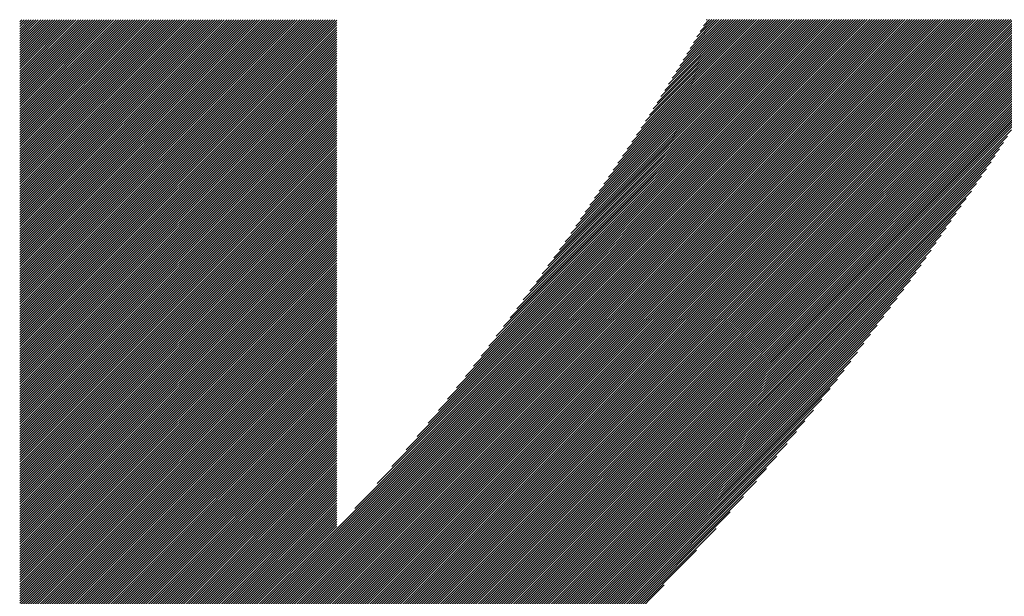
# Model space of a CAD drawing. Header units: millimetres. Extents: x 0 to 594, y 0 to 420.
# Tile 19 of 132: x 182.64 to 186.37, y 194.17 to 196.35. Entities that reach past the tile are written whole.
import ezdxf

# ---------------------------------------------------------------- set-up
doc = ezdxf.new("R2010")
doc.units = ezdxf.units.MM
doc.header["$LTSCALE"] = 0.257233
doc.layers.add('NoLayerName_001', color=7, linetype='Continuous')
doc.layers.add('NoLayerName_002', color=7, linetype='Continuous')

# ---------------------------------------------------------------- blocks, each defined once
blk = doc.blocks.new('JZB_0011')
at = {"layer": 'NoLayerName_002', "color": 164, "linetype": 'Continuous', "lineweight": 25}
for p, q in [((12.9582, 1.713), (16.0848, 4.8396)), ((12.9582, 1.7041), (16.0937, 4.8396)), ((12.9582, 1.6952), (16.1026, 4.8396)), ((12.9582, 1.6863), (16.1115, 4.8396)), ((12.9582, 1.6773), (16.1204, 4.8396)), ((12.9582, 1.6684), (16.1293, 4.8396)), ((12.9582, 1.6595), (16.1383, 4.8396)), ((12.9582, 1.6506), (16.1472, 4.8396)), ((12.9582, 1.6417), (16.1561, 4.8396)), ((12.9582, 1.6328), (16.165, 4.8396)), ((12.9582, 1.6239), (16.1739, 4.8396)), ((12.9582, 1.615), (16.1828, 4.8396)), ((12.9582, 1.6061), (16.1917, 4.8396)), ((12.9582, 1.5972), (16.2006, 4.8396)), ((12.9582, 1.5883), (16.2095, 4.8396)), ((12.9582, 1.5794), (16.2184, 4.8396)), ((12.9582, 1.5704), (16.2273, 4.8396)), ((12.9582, 1.5615), (16.2362, 4.8396)), ((12.9582, 1.5526), (16.2452, 4.8396)), ((12.9582, 1.5437), (16.2541, 4.8396)), ((12.9582, 1.5348), (16.263, 4.8396)), ((12.9582, 1.5259), (16.2719, 4.8396)), ((12.9582, 1.517), (16.2808, 4.8396)), ((12.9582, 1.5081), (16.2897, 4.8396)), ((12.9582, 1.4992), (16.2986, 4.8396)), ((12.9582, 1.4903), (16.3075, 4.8396)), ((12.9582, 1.4814), (16.3164, 4.8396)), ((12.9582, 1.4725), (16.3253, 4.8396)), ((12.9582, 1.4635), (16.3342, 4.8396)), ((12.9582, 1.4546), (16.3431, 4.8396)), ((12.9582, 1.4457), (16.3521, 4.8396)), ((12.9582, 1.4368), (16.361, 4.8396)), ((12.9582, 1.4279), (16.3699, 4.8396)), ((12.9582, 1.419), (16.3788, 4.8396)), ((12.9582, 1.4101), (16.3877, 4.8396)), ((12.9582, 1.4012), (16.3966, 4.8396)), ((12.9582, 1.3923), (16.4055, 4.8396)), ((12.9582, 1.3834), (16.4144, 4.8396)), ((12.9582, 1.3745), (16.4233, 4.8396)), ((12.9582, 1.3656), (16.4322, 4.8396)), ((12.9582, 1.3566), (16.4411, 4.8396)), ((12.9582, 1.3477), (16.45, 4.8396)), ((12.9582, 1.3388), (16.459, 4.8396)), ((12.9582, 1.3299), (16.4679, 4.8396)), ((12.9582, 1.321), (16.4768, 4.8396)), ((12.9582, 1.3121), (16.4857, 4.8396)), ((12.9582, 1.3032), (16.4946, 4.8396)), ((12.9582, 1.2943), (16.5035, 4.8396)), ((12.9582, 1.2854), (16.5124, 4.8396)), ((12.9582, 1.2765), (16.5213, 4.8396)), ((12.9582, 1.2676), (16.5302, 4.8396)), ((12.9582, 1.2587), (16.5391, 4.8396)), ((12.9582, 1.2497), (16.548, 4.8396)), ((12.9582, 1.2408), (16.5569, 4.8396)), ((12.9582, 4.8309), (12.9663, 4.839)), ((12.9582, 4.822), (12.9752, 4.839)), ((12.9582, 4.8131), (12.9841, 4.839)), ((12.9582, 4.8042), (12.993, 4.839)), ((12.9582, 4.7953), (13.0019, 4.839)), ((12.9582, 4.7864), (13.0108, 4.839)), ((12.9582, 4.7775), (13.0197, 4.839)), ((12.9582, 4.7686), (13.0287, 4.839)), ((12.9582, 4.7597), (13.0376, 4.839)), ((12.9582, 4.7508), (13.0465, 4.839)), ((12.9582, 4.7418), (13.0554, 4.839)), ((12.9582, 4.7329), (13.0643, 4.839)), ((12.9582, 4.724), (13.0732, 4.839)), ((12.9582, 4.7151), (13.0821, 4.839)), ((12.9582, 4.7062), (13.091, 4.839)), ((12.9582, 4.6973), (13.0999, 4.839)), ((12.9582, 4.6884), (13.1088, 4.839)), ((12.9582, 4.6795), (13.1177, 4.839)), ((12.9582, 4.6706), (13.1266, 4.839)), ((12.9582, 4.6617), (13.1356, 4.839)), ((12.9582, 4.6528), (13.1445, 4.839)), ((12.9582, 4.6439), (13.1534, 4.839)), ((12.9582, 4.6349), (13.1623, 4.839)), ((12.9582, 4.626), (13.1712, 4.839)), ((12.9582, 4.6171), (13.1801, 4.839)), ((12.9582, 4.6082), (13.189, 4.839)), ((12.9582, 4.5993), (13.1979, 4.839)), ((12.9582, 4.5904), (13.2068, 4.839)), ((12.9582, 4.5815), (13.2157, 4.839)), ((12.9582, 4.5726), (13.2246, 4.839)), ((12.9582, 4.5637), (13.2336, 4.839)), ((12.9582, 4.5548), (13.2425, 4.839)), ((12.9582, 4.5459), (13.2514, 4.839)), ((12.9582, 4.537), (13.2603, 4.839)), ((12.9582, 4.528), (13.2692, 4.839)), ((12.9582, 4.5191), (13.2781, 4.839)), ((12.9582, 4.5102), (13.287, 4.839)), ((12.9582, 4.5013), (13.2959, 4.839)), ((12.9582, 4.4924), (13.3048, 4.839)), ((12.9582, 4.4835), (13.3137, 4.839)), ((12.9582, 4.4746), (13.3226, 4.839)), ((12.9582, 4.4657), (13.3315, 4.839)), ((12.9582, 4.4568), (13.3405, 4.839)), ((12.9582, 4.4479), (13.3494, 4.839)), ((12.9582, 4.439), (13.3583, 4.839)), ((12.9582, 4.4301), (13.3672, 4.839)), ((12.9582, 4.4211), (13.3761, 4.839)), ((12.9582, 4.4122), (13.385, 4.839)), ((12.9582, 4.4033), (13.3939, 4.839)), ((12.9582, 4.3944), (13.4028, 4.839)), ((12.9582, 4.3855), (13.4117, 4.839)), ((12.9582, 4.3766), (13.4206, 4.839)), ((12.9582, 4.3677), (13.4295, 4.839)), ((12.9582, 4.3588), (13.4384, 4.839)), ((12.9582, 4.3499), (13.4474, 4.839)), ((12.9582, 4.341), (13.4563, 4.839)), ((12.9582, 4.3321), (13.4652, 4.839)), ((12.9582, 4.3232), (13.4741, 4.839)), ((12.9582, 4.3142), (13.483, 4.839)), ((12.9582, 4.3053), (13.4919, 4.839)), ((12.9582, 4.2964), (13.5008, 4.839)), ((12.9582, 4.2875), (13.5097, 4.839)), ((12.9582, 4.2786), (13.5186, 4.839)), ((12.9582, 4.2697), (13.5275, 4.839)), ((12.9582, 4.2608), (13.5364, 4.839)), ((12.9582, 4.2519), (13.5453, 4.839)), ((12.9582, 4.243), (13.5543, 4.839)), ((12.9582, 4.2341), (13.5632, 4.839)), ((12.9582, 4.2252), (13.5721, 4.839)), ((12.9582, 4.2163), (13.581, 4.839)), ((12.9582, 4.2073), (13.5899, 4.839)), ((12.9582, 4.1984), (13.5988, 4.839)), ((12.9582, 4.1895), (13.6077, 4.839)), ((12.9582, 4.1806), (13.6166, 4.839)), ((12.9582, 4.1717), (13.6255, 4.839)), ((12.9582, 4.1628), (13.6344, 4.839)), ((12.9582, 4.1539), (13.6433, 4.839)), ((12.9582, 4.145), (13.6522, 4.839)), ((12.9582, 4.1361), (13.6612, 4.839)), ((12.9582, 4.1272), (13.6701, 4.839)), ((12.9582, 4.1183), (13.679, 4.839)), ((12.9582, 4.1094), (13.6879, 4.839)), ((12.9582, 4.1004), (13.6968, 4.839)), ((12.9582, 4.0915), (13.7057, 4.839)), ((12.9582, 4.0826), (13.7146, 4.839)), ((12.9582, 4.0737), (13.7235, 4.839)), ((12.9582, 4.0648), (13.7324, 4.839)), ((12.9582, 4.0559), (13.7413, 4.839)), ((12.9582, 4.047), (13.7502, 4.839)), ((12.9582, 4.0381), (13.7591, 4.839)), ((12.9582, 4.0292), (13.7681, 4.839)), ((12.9582, 4.0203), (13.777, 4.839)), ((12.9582, 4.0114), (13.7859, 4.839)), ((12.9582, 4.0024), (13.7948, 4.839)), ((12.9582, 3.9935), (13.8037, 4.839)), ((12.9582, 3.9846), (13.8126, 4.839)), ((12.9582, 3.9757), (13.8215, 4.839)), ((12.9582, 3.9668), (13.8304, 4.839)), ((12.9582, 3.9579), (13.8393, 4.839)), ((12.9582, 3.949), (13.8482, 4.839)), ((12.9582, 3.9401), (13.8571, 4.839)), ((12.9582, 3.9312), (13.866, 4.839)), ((12.9582, 3.9223), (13.875, 4.839)), ((12.9582, 3.9134), (13.8839, 4.839)), ((12.9582, 3.9045), (13.8928, 4.839)), ((12.9582, 3.8955), (13.9017, 4.839)), ((12.9582, 3.8866), (13.9106, 4.839)), ((12.9582, 3.8777), (13.9195, 4.839)), ((12.9582, 3.8688), (13.9284, 4.839)), ((12.9582, 3.8599), (13.9373, 4.839)), ((12.9582, 3.851), (13.9462, 4.839)), ((12.9582, 3.8421), (13.9551, 4.839)), ((12.9582, 3.8332), (13.964, 4.839)), ((12.9582, 3.8243), (13.973, 4.839)), ((12.9582, 3.8154), (13.9819, 4.839)), ((12.9582, 3.8065), (13.9908, 4.839)), ((12.9582, 3.7976), (13.9997, 4.839)), ((12.9582, 3.7886), (14.0086, 4.839)), ((12.9582, 3.7797), (14.0175, 4.839)), ((12.9582, 3.7708), (14.0264, 4.839)), ((12.9582, 3.7619), (14.0353, 4.839)), ((12.9582, 3.753), (14.0442, 4.839)), ((12.9582, 3.7441), (14.0531, 4.839)), ((12.9582, 3.7352), (14.062, 4.839)), ((12.9582, 3.7263), (14.0709, 4.839)), ((12.9582, 3.7174), (14.0799, 4.839)), ((12.9582, 3.7085), (14.0888, 4.839)), ((12.9582, 3.6996), (14.0977, 4.839)), ((12.9582, 3.6907), (14.1066, 4.839)), ((12.9582, 3.6817), (14.1155, 4.839)), ((12.9582, 3.6728), (14.1244, 4.839)), ((12.9582, 3.6639), (14.1333, 4.839)), ((12.9582, 3.655), (14.1422, 4.839)), ((12.9582, 3.6461), (14.1511, 4.839)), ((12.9582, 3.6372), (14.1582, 4.8372)), ((12.9582, 3.6283), (14.1582, 4.8283)), ((12.9582, 3.6194), (14.1582, 4.8194)), ((12.9582, 3.6105), (14.1582, 4.8105)), ((14.1616, 2.4353), (16.5659, 4.8396)), ((14.1656, 2.4304), (16.5748, 4.8396)), ((14.1696, 2.4255), (16.5837, 4.8396)), ((14.1736, 2.4205), (16.5926, 4.8396)), ((14.1776, 2.4156), (16.6015, 4.8396)), ((14.1816, 2.4107), (16.6104, 4.8396)), ((14.1856, 2.4058), (16.6193, 4.8396)), ((14.1896, 2.4009), (16.6282, 4.8396)), ((14.1936, 2.396), (16.6371, 4.8396)), ((14.1976, 2.3911), (16.646, 4.8396)), ((14.2016, 2.3862), (16.6549, 4.8396)), ((14.2056, 2.3813), (16.6638, 4.8396)), ((14.2096, 2.3764), (16.6728, 4.8396)), ((14.2136, 2.3715), (16.6817, 4.8396)), ((14.2176, 2.3666), (16.6906, 4.8396)), ((14.2216, 2.3617), (16.6995, 4.8396)), ((14.2256, 2.9892), (16.0759, 4.8396)), ((14.2256, 2.3568), (16.7084, 4.8396)), ((14.2296, 2.3519), (16.7173, 4.8396)), ((14.2337, 2.347), (16.7262, 4.8396)), ((14.2377, 2.3421), (16.7351, 4.8396)), ((14.2417, 2.3372), (16.744, 4.8396)), ((14.2457, 2.3323), (16.7529, 4.8396)), ((14.2497, 2.3274), (16.7618, 4.8396)), ((14.2537, 2.3225), (16.7707, 4.8396)), ((14.2577, 2.3176), (16.7797, 4.8396)), ((14.2617, 2.3127), (16.7886, 4.8396)), ((14.2657, 2.3078), (16.7975, 4.8396)), ((14.2697, 2.3029), (16.8064, 4.8396)), ((14.2737, 2.298), (16.8153, 4.8396)), ((14.2777, 2.2931), (16.8242, 4.8396)), ((14.2817, 2.2882), (16.8331, 4.8396)), ((14.2857, 2.2832), (16.842, 4.8396)), ((14.2895, 2.2781), (16.8509, 4.8396)), ((14.2933, 2.273), (16.8598, 4.8396)), ((14.2971, 2.2679), (16.8687, 4.8396)), ((14.301, 2.2629), (16.8777, 4.8396)), ((14.3048, 2.2578), (16.8866, 4.8396)), ((14.3086, 2.2527), (16.8955, 4.8396)), ((14.3109, 3.0835), (16.067, 4.8396)), ((14.3124, 2.2476), (16.9044, 4.8396)), ((14.3162, 2.2425), (16.9133, 4.8396)), ((14.3201, 2.2374), (16.9222, 4.8396)), ((14.3239, 2.2323), (16.9311, 4.8396)), ((14.3277, 2.2273), (16.94, 4.8396)), ((14.3315, 2.2222), (16.9489, 4.8396)), ((14.3354, 2.2171), (16.9578, 4.8396)), ((14.3392, 2.212), (16.9471, 4.82)), ((14.3666, 3.1481), (16.0581, 4.8396)), ((14.4203, 3.2107), (16.0492, 4.8396)), ((14.462, 3.2613), (16.0403, 4.8396)), ((14.5036, 3.3118), (16.0313, 4.8396)), ((14.5427, 3.3598), (16.0224, 4.8396)), ((14.5767, 3.4028), (16.0135, 4.8396)), ((14.6107, 3.4457), (16.0046, 4.8396)), ((14.6447, 3.4886), (15.9957, 4.8396)), ((14.675, 3.5277), (15.9868, 4.8396)), ((14.7038, 3.5654), (15.9779, 4.8396)), ((14.7325, 3.6031), (15.969, 4.8396)), ((14.7613, 3.6408), (15.9601, 4.8396)), ((14.7891, 3.6775), (15.9512, 4.8396)), ((14.8139, 3.7112), (15.9423, 4.8396)), ((14.8388, 3.745), (15.9334, 4.8396)), ((14.8636, 3.7787), (15.9244, 4.8396)), ((14.8884, 3.8124), (15.9155, 4.8396)), ((14.9132, 3.8461), (15.9066, 4.8396)), ((14.9352, 3.8771), (15.8977, 4.8396)), ((14.9568, 3.9076), (15.8888, 4.8396)), ((14.9784, 3.9381), (15.8799, 4.8396)), ((15, 3.9686), (15.871, 4.8396)), ((15.0217, 3.9991), (15.8621, 4.8396)), ((15.0433, 4.0296), (15.8532, 4.8396)), ((15.0626, 4.0578), (15.8443, 4.8396)), ((15.0802, 4.0844), (15.8354, 4.8396)), ((15.0978, 4.1109), (15.8265, 4.8396)), ((15.1155, 4.1375), (15.8175, 4.8396)), ((15.1331, 4.164), (15.8086, 4.8396)), ((15.1507, 4.1905), (15.7997, 4.8396)), ((15.1684, 4.2171), (15.7908, 4.8396)), ((15.186, 4.2436), (15.7819, 4.8396)), ((15.2036, 4.2702), (15.773, 4.8396)), ((15.2212, 4.2967), (15.7641, 4.8396)), ((15.2389, 4.3232), (15.7552, 4.8396)), ((15.2565, 4.3498), (15.7463, 4.8396)), ((15.2741, 4.3763), (15.7374, 4.8396)), ((15.2918, 4.4029), (15.7285, 4.8396)), ((15.3094, 4.4294), (15.7196, 4.8396)), ((15.3264, 4.4553), (15.7106, 4.8396)), ((15.3408, 4.4786), (15.7017, 4.8396)), ((15.3552, 4.5019), (15.6928, 4.8396)), ((15.3695, 4.5252), (15.6839, 4.8396)), ((15.3839, 4.5485), (15.675, 4.8396)), ((15.3983, 4.5718), (15.6661, 4.8396)), ((15.4127, 4.5951), (15.6572, 4.8396)), ((15.4271, 4.6184), (15.6483, 4.8396)), ((15.4415, 4.6417), (15.6394, 4.8396)), ((15.4558, 4.6649), (15.6305, 4.8396)), ((15.4687, 4.6867), (15.6216, 4.8396)), ((15.4816, 4.7085), (15.6127, 4.8396)), ((15.4946, 4.7304), (15.6037, 4.8396)), ((15.5075, 4.7522), (15.5948, 4.8396)), ((15.5203, 4.774), (15.5859, 4.8396)), ((15.5326, 4.7951), (15.577, 4.8396)), ((15.5448, 4.8162), (15.5681, 4.8396)), ((15.5569, 4.8372), (15.5592, 4.8396)), ((12.9582, 3.6016), (14.1582, 4.8016)), ((12.9582, 3.5927), (14.1582, 4.7927)), ((12.9582, 3.5838), (14.1582, 4.7837)), ((12.9582, 3.5748), (14.1582, 4.7748)), ((14.343, 2.2069), (16.9356, 4.7996)), ((14.3468, 2.2018), (16.9241, 4.7791)), ((12.9582, 3.5659), (14.1582, 4.7659)), ((12.9582, 3.557), (14.1582, 4.757)), ((12.9582, 3.5481), (14.1582, 4.7481)), ((12.9582, 3.5392), (14.1582, 4.7392)), ((14.3507, 2.1968), (16.9126, 4.7587)), ((14.3545, 2.1917), (16.9011, 4.7383)), ((12.9582, 3.5303), (14.1582, 4.7303)), ((12.9582, 3.5214), (14.1582, 4.7214)), ((12.9582, 3.5125), (14.1582, 4.7125)), ((12.9582, 3.5036), (14.1582, 4.7036)), ((12.9582, 3.4947), (14.1582, 4.6947)), ((14.3583, 2.1866), (16.889, 4.7173)), ((14.3621, 2.1815), (16.8759, 4.6953)), ((12.9582, 3.4858), (14.1582, 4.6858)), ((12.9582, 3.4769), (14.1582, 4.6768)), ((12.9582, 3.4679), (14.1582, 4.6679)), ((12.9582, 3.459), (14.1582, 4.659)), ((14.366, 2.1764), (16.8628, 4.6733)), ((12.9582, 3.4501), (14.1582, 4.6501)), ((12.9582, 3.4412), (14.1582, 4.6412)), ((12.9582, 3.4323), (14.1582, 4.6323)), ((12.9582, 3.4234), (14.1582, 4.6234)), ((14.3698, 2.1713), (16.8497, 4.6513)), ((14.3736, 2.1662), (16.8366, 4.6293)), ((12.9582, 3.4145), (14.1582, 4.6145)), ((12.9582, 3.4056), (14.1582, 4.6056)), ((12.9582, 3.3967), (14.1582, 4.5967)), ((12.9582, 3.3878), (14.1582, 4.5878)), ((14.3774, 2.1612), (16.8235, 4.6073)), ((14.3813, 2.1561), (16.8104, 4.5853)), ((12.9582, 3.3789), (14.1582, 4.5789)), ((12.9582, 3.37), (14.1582, 4.5699)), ((12.9582, 3.361), (14.1582, 4.561)), ((12.9582, 3.3521), (14.1582, 4.5521)), ((14.3851, 2.151), (16.7973, 4.5633)), ((12.9582, 3.3432), (14.1582, 4.5432)), ((12.9582, 3.3343), (14.1582, 4.5343)), ((12.9582, 3.3254), (14.1582, 4.5254)), ((12.9582, 3.3165), (14.1582, 4.5165)), ((12.9582, 3.3076), (14.1582, 4.5076)), ((14.3889, 2.1459), (16.7842, 4.5412)), ((14.3927, 2.1408), (16.7711, 4.5192)), ((12.9582, 3.2987), (14.1582, 4.4987)), ((12.9582, 3.2898), (14.1582, 4.4898)), ((12.9582, 3.2809), (14.1582, 4.4809)), ((12.9582, 3.272), (14.1582, 4.472)), ((14.3965, 2.1357), (16.7564, 4.4956)), ((14.4004, 2.1307), (16.7411, 4.4714)), ((12.9582, 3.263), (14.1582, 4.463)), ((12.9582, 3.2541), (14.1582, 4.4541)), ((12.9582, 3.2452), (14.1582, 4.4452)), ((12.9582, 3.2363), (14.1582, 4.4363)), ((14.4042, 2.1256), (16.7258, 4.4471)), ((12.9582, 3.2274), (14.1582, 4.4274)), ((12.9582, 3.2185), (14.1582, 4.4185)), ((12.9582, 3.2096), (14.1582, 4.4096)), ((12.9582, 3.2007), (14.1582, 4.4007)), ((14.408, 2.1205), (16.7104, 4.4229)), ((14.4118, 2.1154), (16.6951, 4.3987)), ((12.9582, 3.1918), (14.1582, 4.3918)), ((12.9582, 3.1829), (14.1582, 4.3829)), ((12.9582, 3.174), (14.1582, 4.374)), ((12.9582, 3.1651), (14.1582, 4.3651)), ((14.4156, 2.1103), (16.6798, 4.3744)), ((12.9582, 3.1561), (14.1582, 4.3561)), ((12.9582, 3.1472), (14.1582, 4.3472)), ((12.9582, 3.1383), (14.1582, 4.3383)), ((12.9582, 3.1294), (14.1582, 4.3294)), ((14.4193, 2.105), (16.6644, 4.3502)), ((14.423, 2.0998), (16.6491, 4.3259)), ((12.9582, 3.1205), (14.1582, 4.3205)), ((12.9582, 3.1116), (14.1582, 4.3116)), ((12.9582, 3.1027), (14.1582, 4.3027)), ((12.9582, 3.0938), (14.1582, 4.2938)), ((12.9582, 3.0849), (14.1582, 4.2849)), ((14.4267, 2.0946), (16.6338, 4.3017)), ((12.9582, 3.076), (14.1582, 4.276)), ((12.9582, 3.0671), (14.1582, 4.2671)), ((12.9582, 3.0582), (14.1582, 4.2582)), ((12.9582, 3.0492), (14.1582, 4.2492)), ((14.4303, 2.0893), (16.6155, 4.2745)), ((14.434, 2.0841), (16.5965, 4.2466)), ((12.9582, 3.0403), (14.1582, 4.2403)), ((12.9582, 3.0314), (14.1582, 4.2314)), ((12.9582, 3.0225), (14.1582, 4.2225)), ((12.9582, 3.0136), (14.1582, 4.2136)), ((14.4377, 2.0789), (16.5775, 4.2187)), ((12.9582, 3.0047), (14.1582, 4.2047)), ((12.9582, 2.9958), (14.1582, 4.1958)), ((12.9582, 2.9869), (14.1582, 4.1869)), ((12.9582, 2.978), (14.1582, 4.178)), ((14.4414, 2.0736), (16.5585, 4.1908)), ((12.9582, 2.9691), (14.1582, 4.1691)), ((12.9582, 2.9602), (14.1582, 4.1602)), ((12.9582, 2.9513), (14.1582, 4.1513)), ((12.9582, 2.9423), (14.1582, 4.1423)), ((14.445, 2.0684), (16.5395, 4.1629)), ((14.4487, 2.0632), (16.5205, 4.135)), ((12.9582, 2.9334), (14.1582, 4.1334)), ((12.9582, 2.9245), (14.1582, 4.1245)), ((12.9582, 2.9156), (14.1582, 4.1156)), ((12.9582, 2.9067), (14.1582, 4.1067)), ((12.9582, 2.8978), (14.1582, 4.0978)), ((14.4524, 2.058), (16.5015, 4.1071)), ((12.9582, 2.8889), (14.1582, 4.0889)), ((12.9582, 2.88), (14.1582, 4.08)), ((12.9582, 2.8711), (14.1582, 4.0711)), ((12.9582, 2.8622), (14.1582, 4.0622)), ((14.4561, 2.0527), (16.4825, 4.0792)), ((12.9582, 2.8533), (14.1582, 4.0533)), ((12.9582, 2.8444), (14.1582, 4.0443)), ((12.9582, 2.8354), (14.1582, 4.0354)), ((12.9582, 2.8265), (14.1582, 4.0265)), ((14.4597, 2.0475), (16.4635, 4.0513)), ((14.4634, 2.0423), (16.4445, 4.0234)), ((12.9582, 2.8176), (14.1582, 4.0176)), ((12.9582, 2.8087), (14.1582, 4.0087)), ((12.9582, 2.7998), (14.1582, 3.9998)), ((12.9582, 2.7909), (14.1582, 3.9909)), ((14.4671, 2.037), (16.4255, 3.9955)), ((12.9582, 2.782), (14.1582, 3.982)), ((12.9582, 2.7731), (14.1582, 3.9731)), ((12.9582, 2.7642), (14.1582, 3.9642)), ((12.9582, 2.7553), (14.1582, 3.9553)), ((14.4708, 2.0318), (16.4065, 3.9675)), ((12.9582, 2.7464), (14.1582, 3.9464)), ((12.9582, 2.7375), (14.1582, 3.9374)), ((12.9582, 2.7285), (14.1582, 3.9285)), ((12.9582, 2.7196), (14.1582, 3.9196)), ((14.4744, 2.0266), (16.3875, 3.9396)), ((14.4781, 2.0213), (16.3685, 3.9117)), ((12.9582, 2.7107), (14.1582, 3.9107)), ((12.9582, 2.7018), (14.1582, 3.9018)), ((12.9582, 2.6929), (14.1582, 3.8929)), ((12.9582, 2.684), (14.1582, 3.884)), ((12.9582, 2.6751), (14.1582, 3.8751)), ((14.4818, 2.0161), (16.3495, 3.8838)), ((12.9582, 2.6662), (14.1582, 3.8662)), ((12.9582, 2.6573), (14.1582, 3.8573)), ((12.9582, 2.6484), (14.1582, 3.8484)), ((12.9582, 2.6395), (14.1582, 3.8395)), ((14.4855, 2.0109), (16.3285, 3.8539)), ((12.9582, 2.6306), (14.1582, 3.8305)), ((12.9582, 2.6216), (14.1582, 3.8216)), ((12.9582, 2.6127), (14.1582, 3.8127)), ((12.9582, 2.6038), (14.1582, 3.8038)), ((14.4892, 2.0056), (16.3034, 3.8199)), ((12.9582, 2.5949), (14.1582, 3.7949)), ((12.9582, 2.586), (14.1582, 3.786)), ((12.9582, 2.5771), (14.1582, 3.7771)), ((12.9582, 2.5682), (14.1582, 3.7682)), ((14.4928, 2.0004), (16.2782, 3.7858)), ((12.9582, 2.5593), (14.1582, 3.7593)), ((12.9582, 2.5504), (14.1582, 3.7504)), ((12.9582, 2.5415), (14.1582, 3.7415)), ((12.9582, 2.5326), (14.1582, 3.7326)), ((14.4965, 1.9952), (16.253, 3.7517)), ((12.9582, 2.5236), (14.1582, 3.7236)), ((12.9582, 2.5147), (14.1582, 3.7147)), ((12.9582, 2.5058), (14.1582, 3.7058)), ((12.9582, 2.4969), (14.1582, 3.6969)), ((12.9582, 2.488), (14.1582, 3.688)), ((14.5002, 1.9899), (16.2279, 3.7176)), ((12.9582, 2.4791), (14.1582, 3.6791)), ((12.9582, 2.4702), (14.1582, 3.6702)), ((12.9582, 2.4613), (14.1582, 3.6613)), ((12.9582, 2.4524), (14.1582, 3.6524)), ((14.5039, 1.9847), (16.2027, 3.6836)), ((12.9582, 2.4435), (14.1582, 3.6435)), ((12.9582, 2.4346), (14.1582, 3.6346)), ((12.9582, 2.4257), (14.1582, 3.6257)), ((12.9582, 2.4167), (14.1582, 3.6167)), ((14.5075, 1.9795), (16.1775, 3.6495)), ((14.5112, 1.9742), (16.1524, 3.6154)), ((12.9582, 2.4078), (14.1582, 3.6078)), ((12.9582, 2.3989), (14.1582, 3.5989)), ((12.9582, 2.39), (14.1582, 3.59)), ((12.9582, 2.3811), (14.1582, 3.5811)), ((14.5149, 1.969), (16.1272, 3.5813)), ((12.9582, 2.3722), (14.1582, 3.5722)), ((12.9582, 2.3633), (14.1582, 3.5633)), ((12.9582, 2.3544), (14.1582, 3.5544)), ((12.9582, 2.3455), (14.1582, 3.5455)), ((14.5186, 1.9638), (16.102, 3.5473)), ((12.9582, 2.3366), (14.1582, 3.5366)), ((12.9582, 2.3277), (14.1582, 3.5277)), ((12.9582, 2.3188), (14.1582, 3.5188)), ((12.9582, 2.3098), (14.1582, 3.5098)), ((14.5222, 1.9585), (16.0769, 3.5132)), ((12.9582, 2.3009), (14.1582, 3.5009)), ((12.9582, 2.292), (14.1582, 3.492)), ((12.9582, 2.2831), (14.1582, 3.4831)), ((12.9582, 2.2742), (14.1582, 3.4742)), ((12.9582, 2.2653), (14.1582, 3.4653)), ((14.5259, 1.9533), (16.0517, 3.4791)), ((12.9582, 2.2564), (14.1582, 3.4564)), ((12.9582, 2.2475), (14.1582, 3.4475)), ((12.9582, 2.2386), (14.1582, 3.4386)), ((12.9582, 2.2297), (14.1582, 3.4297)), ((14.5296, 1.9481), (16.0248, 3.4433)), ((12.9582, 2.2208), (14.1582, 3.4208)), ((12.9582, 2.2119), (14.1582, 3.4119)), ((12.9582, 2.2029), (14.1582, 3.4029)), ((12.9582, 2.194), (14.1582, 3.394)), ((14.5333, 1.9428), (15.9929, 3.4025)), ((12.9582, 2.1851), (14.1582, 3.3851)), ((12.9582, 2.1762), (14.1582, 3.3762)), ((12.9582, 2.1673), (14.1582, 3.3673)), ((12.9582, 2.1584), (14.1582, 3.3584)), ((14.5369, 1.9376), (15.961, 3.3616)), ((12.9582, 2.1495), (14.1582, 3.3495)), ((12.9582, 2.1406), (14.1582, 3.3406)), ((12.9582, 2.1317), (14.1582, 3.3317)), ((12.9582, 2.1228), (14.1582, 3.3228)), ((14.5406, 1.9324), (15.9291, 3.3208)), ((12.9582, 2.1139), (14.1582, 3.3139)), ((12.9582, 2.105), (14.1582, 3.3049)), ((12.9582, 2.096), (14.1582, 3.296)), ((12.9582, 2.0871), (14.1582, 3.2871)), ((12.9582, 2.0782), (14.1582, 3.2782)), ((14.5443, 1.9272), (15.8971, 3.28)), ((12.9582, 2.0693), (14.1582, 3.2693)), ((12.9582, 2.0604), (14.1582, 3.2604)), ((12.9582, 2.0515), (14.1582, 3.2515)), ((12.9582, 2.0426), (14.1582, 3.2426)), ((12.9582, 2.0337), (14.1582, 3.2337)), ((12.9582, 2.0248), (14.1582, 3.2248)), ((12.9582, 2.0159), (14.1582, 3.2159)), ((12.9582, 2.007), (14.1582, 3.207)), ((14.548, 1.9219), (15.8612, 3.2352)), ((12.9582, 1.9981), (14.1582, 3.198)), ((12.9582, 1.9891), (14.1582, 3.1891)), ((12.9582, 1.9802), (14.1582, 3.1802)), ((12.9582, 1.9713), (14.1582, 3.1713)), ((14.5515, 1.9165), (15.8225, 3.1876)), ((12.9582, 1.9624), (14.1582, 3.1624)), ((12.9582, 1.9535), (14.1582, 3.1535)), ((12.9582, 1.9446), (14.1582, 3.1446)), ((12.9582, 1.9357), (14.1582, 3.1357)), ((14.5551, 1.9112), (15.7838, 3.1399)), ((12.9582, 1.9268), (14.1582, 3.1268)), ((12.9582, 1.9179), (14.1582, 3.1179)), ((12.9582, 1.909), (14.1582, 3.109)), ((12.9582, 1.9001), (14.1582, 3.1001)), ((14.5586, 1.9058), (15.7451, 3.0923)), ((12.9582, 1.8912), (14.1582, 3.0911)), ((12.9582, 1.8822), (14.1582, 3.0822)), ((12.9582, 1.8733), (14.1582, 3.0733)), ((12.9582, 1.8644), (14.1582, 3.0644)), ((12.9582, 1.8555), (14.1582, 3.0555)), ((12.9582, 1.8466), (14.1582, 3.0466)), ((12.9582, 1.8377), (14.1582, 3.0377)), ((12.9582, 1.8288), (14.1582, 3.0288)), ((12.9582, 1.8199), (14.1582, 3.0199)), ((14.5622, 1.9005), (15.6966, 3.0349)), ((12.9582, 1.811), (14.1582, 3.011)), ((12.9582, 1.8021), (14.1582, 3.0021)), ((12.9582, 1.7932), (14.1582, 2.9932)), ((12.9582, 1.7842), (14.1582, 2.9842)), ((12.9582, 1.7753), (14.1582, 2.9753)), ((12.9582, 1.7664), (14.1582, 2.9664)), ((12.9582, 1.7575), (14.1582, 2.9575)), ((12.9582, 1.7486), (14.1582, 2.9486)), ((14.5657, 1.8951), (15.6467, 2.9761)), ((12.9582, 1.7397), (14.1582, 2.9397)), ((12.9582, 1.7308), (14.1582, 2.9308)), ((12.9582, 1.7219), (14.1582, 2.9219)), ((14.5693, 1.8898), (15.593, 2.9134)), ((14.5728, 1.8844), (15.519, 2.8306)), ((14.5764, 1.879), (15.397, 2.6997))]:
    blk.add_line(p, q, dxfattribs=at)

msp = doc.modelspace()

# ---------------------------------------------------------------- block references
at = {"layer": 'NoLayerName_001'}
msp.add_blockref('JZB_0011', (169.6851, 191.5118), dxfattribs=at)

doc.saveas('drawing.dxf')
